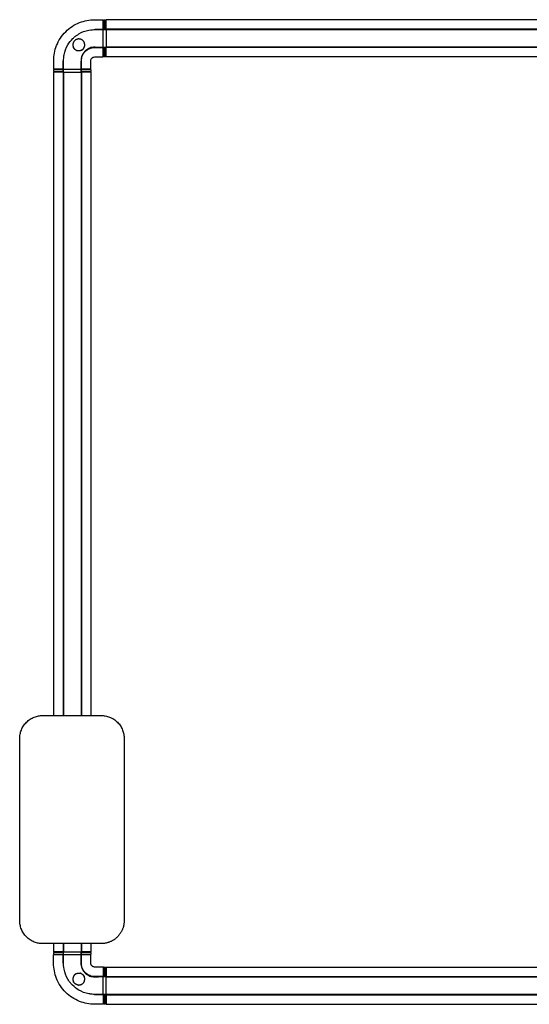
# Model space of a CAD drawing. Header units: millimetres. Extents: x -1623 to 1525, y -1598 to 1487.
# Tile 2 of 4: x 158 to 842, y -1598 to -278. Entities that reach past the tile are written whole.
import ezdxf

# ---------------------------------------------------------------- set-up
doc = ezdxf.new("R2010")
doc.units = ezdxf.units.MM
doc.layers.add('Make2D$Visibile$Curve', color=7, linetype='Continuous', true_color=0x000000)

msp = doc.modelspace()

# ---------------------------------------------------------------- linework, layer by layer
at = {"layer": 'Make2D$Visibile$Curve', "lineweight": -3}
for points, knots in [([(204, -332.6), (203.9, -325.7), (206.7, -311.3), (219, -292.6), (237.6, -280.3), (252, -277.6), (259, -277.6)], [0, 0, 0, 0, 15.942272, 33.215891, 50.489509, 66.431781, 66.431781, 66.431781, 66.431781]), ([(270.4, -290.2), (270.4, -290.2), (270.4, -290.2), (270.4, -290.2), (270.4, -290.1), (270.4, -290.1), (270.4, -290.1), (270.4, -290), (270.4, -290), (270.4, -290), (270.4, -288.1), (270.4, -286.4), (270.4, -283.4), (270.4, -282), (270.4, -279.9), (270.4, -279), (270.4, -277.9), (270.4, -277.6), (270.4, -277.6)], [5.084391, 5.084391, 5.084391, 5.084391, 5.151879, 5.151879, 5.219366, 5.219366, 5.286854, 5.286854, 5.354341, 5.354341, 5.354341, 11.813216, 11.813216, 18.27209, 18.27209, 24.730964, 24.730964, 31.189838, 31.189838, 31.189838, 31.189838]), ([(270.4, -290.3), (270.6, -290.3), (270.7, -290.3), (271.1, -290.3), (271.2, -290.3), (271.4, -290.3)], [0, 0, 0, 0, 0.510923, 0.510923, 1.000625, 1.000625, 1.000625, 1.000625]), ([(271.4, -290.3), (271.4, -290.3), (271.4, -290.3), (271.4, -290.2), (271.4, -290.2), (271.4, -290.2), (271.4, -290.2), (271.4, -290.2), (271.4, -290.1), (271.4, -290.1), (271.4, -290.1), (271.4, -290.1), (271.4, -290)], [0.1502368, 0.1502368, 0.1502368, 0.1502368, 0.2179915, 0.2179915, 0.2179915, 0.2857749, 0.2857749, 0.2857749, 0.3535876, 0.3535876, 0.3535876, 0.4213983, 0.4213983, 0.4213983, 0.4213983]), ([(271.4, -290.3), (271.7, -290.4), (272.1, -290.4), (272.7, -290.4), (273.1, -290.4), (273.4, -290.4)], [0, 0, 0, 0, 1.010914, 1.010914, 2.001223, 2.001223, 2.001223, 2.001223]), ([(273.4, -290.1), (273.4, -290.1), (273.4, -290.1), (273.4, -290.2), (273.4, -290.2), (273.4, -290.2), (273.4, -290.2), (273.4, -290.2), (273.4, -290.3), (273.4, -290.3)], [0.0142242, 0.0142242, 0.0142242, 0.0142242, 0.0819969, 0.0819969, 0.0819969, 0.1497476, 0.1497476, 0.1497476, 0.2175024, 0.2175024, 0.2175024, 0.2175024]), ([(274.4, -290.4), (274.2, -290.4), (274, -290.4), (273.7, -290.4), (273.6, -290.4), (273.4, -290.4)], [-1.000624, -1.000624, -1.000624, -1.000624, -0.489722, -0.489722, 0, 0, 0, 0]), ([(218, -324.8), (218.9, -320), (221.9, -312.1), (227.9, -304.4), (232.4, -300.3), (234.9, -298.5), (240.7, -294.6), (246.4, -292.5), (251.2, -291.6)], [0, 0, 0, 0, 6.37217, 11.038459, 12.937257, 14.103669, 15.704766, 22.077303, 22.077303, 22.077303, 22.077303]), ([(255.5, -314.7), (253.5, -315.1), (251, -316), (248.5, -317.7), (247.3, -318.6), (245.4, -320.3), (242.7, -323.6), (241.4, -327.1), (241.1, -329.1)], [-22.077303, -22.077303, -22.077303, -22.077303, -15.704766, -14.103669, -12.937257, -11.038459, -6.37217, 0, 0, 0, 0]), ([(241.1, -332.6), (241.1, -330.3), (242, -325.7), (246, -319.6), (252.1, -315.7), (256.7, -314.8), (259, -314.8)], [0, 0, 0, 0, 15.942272, 33.215891, 50.489509, 66.431781, 66.431781, 66.431781, 66.431781]), ([(270.4, -315.1), (270.4, -315.1), (270.4, -315.1), (270.4, -315.1), (270.4, -315), (270.4, -315), (270.4, -315), (270.4, -314.9), (270.4, -314.9), (270.4, -314.9)], [138.0697984, 138.0697984, 138.0697984, 138.0697984, 138.1372861, 138.1372861, 138.2047736, 138.2047736, 138.2722609, 138.2722609, 138.3397481, 138.3397481, 138.3397481, 138.3397481]), ([(270.4, -314.9), (270.6, -314.9), (270.7, -314.9), (271.1, -314.9), (271.2, -314.9), (271.4, -314.9)], [-1.000625, -1.000625, -1.000625, -1.000625, -0.489703, -0.489703, 0, 0, 0, 0]), ([(270.4, -327.6), (270.4, -327.5), (270.4, -327.2), (270.4, -326.1), (270.4, -325.3), (270.4, -322), (270.4, -318.9), (270.4, -315.1)], [112.223623, 112.223623, 112.223623, 112.223623, 118.682368, 118.682368, 125.141113, 125.141113, 138.058603, 138.058603, 138.058603, 138.058603]), ([(271.4, -314.9), (271.7, -314.8), (272.1, -314.8), (272.7, -314.8), (273.1, -314.8), (273.4, -314.8)], [-2.001223, -2.001223, -2.001223, -2.001223, -0.990309, -0.990309, 0, 0, 0, 0]), ([(271.4, -315.2), (271.4, -315.1), (271.4, -315.1), (271.4, -315.1), (271.4, -315.1), (271.4, -315), (271.4, -315), (271.4, -315), (271.4, -315), (271.4, -315), (271.4, -314.9), (271.4, -314.9), (271.4, -314.9)], [0, 0, 0, 0, 0.0678107, 0.0678107, 0.0678107, 0.1356234, 0.1356234, 0.1356234, 0.2034068, 0.2034068, 0.2034068, 0.2711615, 0.2711615, 0.2711615, 0.2711615]), ([(273.4, -314.8), (273.6, -314.8), (273.7, -314.8), (274, -314.8), (274.2, -314.8), (274.4, -314.8)], [-1.000624, -1.000624, -1.000624, -1.000624, -0.510902, -0.510902, 0, 0, 0, 0]), ([(273.4, -314.9), (273.4, -314.9), (273.4, -315), (273.4, -315), (273.4, -315), (273.4, -315), (273.4, -315), (273.4, -315.1), (273.4, -315.1), (273.4, -315.1)], [0.2034062, 0.2034062, 0.2034062, 0.2034062, 0.271161, 0.271161, 0.271161, 0.3389117, 0.3389117, 0.3389117, 0.4066844, 0.4066844, 0.4066844, 0.4066844]), ([(253.9, -332.6), (253.9, -331.9), (254.2, -330.6), (255.3, -328.9), (257, -327.8), (258.3, -327.6), (259, -327.6)], [0, 0, 0, 0, 15.942272, 33.215891, 50.489509, 66.431781, 66.431781, 66.431781, 66.431781]), ([(216.6, -344), (216.6, -344), (216.6, -344), (216.5, -344), (216.5, -344), (216.5, -344), (216.5, -344), (216.4, -344), (216.4, -344), (216.4, -344), (214.5, -344), (212.8, -344), (209.8, -344), (208.4, -344), (206.3, -344), (205.4, -344), (204.3, -344), (204, -344), (204, -344)], [5.084391, 5.084391, 5.084391, 5.084391, 5.151879, 5.151879, 5.219366, 5.219366, 5.286854, 5.286854, 5.354341, 5.354341, 5.354341, 11.813216, 11.813216, 18.27209, 18.27209, 24.730964, 24.730964, 31.189838, 31.189838, 31.189838, 31.189838]), ([(216.7, -347), (216.6, -347), (216.6, -347), (216.6, -347), (216.6, -347), (216.6, -347), (216.5, -347), (216.5, -347), (216.5, -347), (216.5, -347), (216.4, -347), (216.4, -347), (216.4, -347)], [0.1502368, 0.1502368, 0.1502368, 0.1502368, 0.2179915, 0.2179915, 0.2179915, 0.2857749, 0.2857749, 0.2857749, 0.3535876, 0.3535876, 0.3535876, 0.4213983, 0.4213983, 0.4213983, 0.4213983]), ([(216.5, -345), (216.5, -345), (216.5, -345), (216.5, -345), (216.5, -345), (216.6, -345), (216.6, -345), (216.6, -345), (216.6, -345), (216.7, -345)], [0.0142242, 0.0142242, 0.0142242, 0.0142242, 0.0819969, 0.0819969, 0.0819969, 0.1497476, 0.1497476, 0.1497476, 0.2175024, 0.2175024, 0.2175024, 0.2175024]), ([(216.7, -347), (216.7, -346.7), (216.7, -346.3), (216.7, -345.7), (216.7, -345.3), (216.7, -345)], [0, 0, 0, 0, 1.010914, 1.010914, 2.001223, 2.001223, 2.001223, 2.001223]), ([(216.7, -348), (216.7, -347.8), (216.7, -347.7), (216.7, -347.3), (216.7, -347.2), (216.7, -347)], [0, 0, 0, 0, 0.510923, 0.510923, 1.000625, 1.000625, 1.000625, 1.000625]), ([(241.2, -345), (241.2, -344.8), (241.2, -344.7), (241.2, -344.3), (241.2, -344.2), (241.2, -344)], [-1.000624, -1.000624, -1.000624, -1.000624, -0.510902, -0.510902, 0, 0, 0, 0]), ([(241.2, -347), (241.2, -346.7), (241.2, -346.3), (241.2, -345.7), (241.2, -345.3), (241.2, -345)], [-2.001223, -2.001223, -2.001223, -2.001223, -0.990309, -0.990309, 0, 0, 0, 0]), ([(241.2, -348), (241.2, -347.8), (241.2, -347.7), (241.2, -347.3), (241.2, -347.2), (241.2, -347)], [-1.000625, -1.000625, -1.000625, -1.000625, -0.489703, -0.489703, 0, 0, 0, 0]), ([(241.5, -344), (241.5, -344), (241.5, -344), (241.4, -344), (241.4, -344), (241.4, -344), (241.3, -344), (241.3, -344), (241.3, -344), (241.3, -344)], [138.0697984, 138.0697984, 138.0697984, 138.0697984, 138.1372861, 138.1372861, 138.2047736, 138.2047736, 138.2722609, 138.2722609, 138.3397481, 138.3397481, 138.3397481, 138.3397481]), ([(241.3, -345), (241.3, -345), (241.3, -345), (241.3, -345), (241.4, -345), (241.4, -345), (241.4, -345), (241.4, -345), (241.4, -345), (241.5, -345)], [0.2034062, 0.2034062, 0.2034062, 0.2034062, 0.271161, 0.271161, 0.271161, 0.3389117, 0.3389117, 0.3389117, 0.4066844, 0.4066844, 0.4066844, 0.4066844]), ([(241.5, -347), (241.5, -347), (241.5, -347), (241.5, -347), (241.4, -347), (241.4, -347), (241.4, -347), (241.4, -347), (241.3, -347), (241.3, -347), (241.3, -347), (241.3, -347), (241.3, -347)], [0, 0, 0, 0, 0.0678107, 0.0678107, 0.0678107, 0.1356234, 0.1356234, 0.1356234, 0.2034068, 0.2034068, 0.2034068, 0.2711615, 0.2711615, 0.2711615, 0.2711615]), ([(253.9, -344), (253.9, -344), (253.6, -344), (252.5, -344), (251.6, -344), (248.4, -344), (245.3, -344), (241.5, -344)], [112.223623, 112.223623, 112.223623, 112.223623, 118.682368, 118.682368, 125.141113, 125.141113, 138.058603, 138.058603, 138.058603, 138.058603]), ([(216.6, -1532), (216.6, -1532), (216.6, -1532), (216.5, -1532), (216.5, -1532), (216.5, -1532), (216.4, -1532), (216.4, -1532), (216.4, -1532), (216.3, -1532), (214.5, -1532), (212.8, -1532), (209.7, -1532), (208.4, -1532), (206.2, -1532), (205.4, -1532), (204.3, -1532), (204, -1532), (203.9, -1532)], [5.084391, 5.084391, 5.084391, 5.084391, 5.151879, 5.151879, 5.219366, 5.219366, 5.286854, 5.286854, 5.354341, 5.354341, 5.354341, 11.813216, 11.813216, 18.27209, 18.27209, 24.730964, 24.730964, 31.189838, 31.189838, 31.189838, 31.189838]), ([(216.7, -1531), (216.6, -1531), (216.6, -1531), (216.6, -1531), (216.6, -1531), (216.6, -1531), (216.5, -1531), (216.5, -1531), (216.5, -1531), (216.5, -1531), (216.4, -1531), (216.4, -1531), (216.4, -1531)], [0.1502368, 0.1502368, 0.1502368, 0.1502368, 0.2179915, 0.2179915, 0.2179915, 0.2857749, 0.2857749, 0.2857749, 0.3535876, 0.3535876, 0.3535876, 0.4213983, 0.4213983, 0.4213983, 0.4213983]), ([(216.5, -1529), (216.5, -1529), (216.5, -1529), (216.5, -1529), (216.5, -1529), (216.6, -1529), (216.6, -1529), (216.6, -1529), (216.6, -1529), (216.7, -1529)], [0.0142242, 0.0142242, 0.0142242, 0.0142242, 0.0819969, 0.0819969, 0.0819969, 0.1497476, 0.1497476, 0.1497476, 0.2175024, 0.2175024, 0.2175024, 0.2175024]), ([(241.2, -1529), (241.2, -1528.9), (241.2, -1528.7), (241.2, -1528.4), (241.2, -1528.2), (241.2, -1528)], [-1.000624, -1.000624, -1.000624, -1.000624, -0.510902, -0.510902, 0, 0, 0, 0]), ([(241.2, -1531), (241.2, -1530.7), (241.2, -1530.3), (241.2, -1529.7), (241.2, -1529.3), (241.2, -1529)], [-2.001223, -2.001223, -2.001223, -2.001223, -0.990309, -0.990309, 0, 0, 0, 0]), ([(241.2, -1532), (241.2, -1531.8), (241.2, -1531.7), (241.2, -1531.3), (241.2, -1531.2), (241.2, -1531)], [-1.000625, -1.000625, -1.000625, -1.000625, -0.489703, -0.489703, 0, 0, 0, 0]), ([(241.3, -1529), (241.3, -1529), (241.3, -1529), (241.3, -1529), (241.4, -1529), (241.4, -1529), (241.4, -1529), (241.4, -1529), (241.4, -1529), (241.5, -1529)], [0.2034062, 0.2034062, 0.2034062, 0.2034062, 0.271161, 0.271161, 0.271161, 0.3389117, 0.3389117, 0.3389117, 0.4066844, 0.4066844, 0.4066844, 0.4066844]), ([(241.5, -1531), (241.5, -1531), (241.5, -1531), (241.5, -1531), (241.4, -1531), (241.4, -1531), (241.4, -1531), (241.4, -1531), (241.3, -1531), (241.3, -1531), (241.3, -1531), (241.3, -1531), (241.3, -1531)], [0, 0, 0, 0, 0.0678107, 0.0678107, 0.0678107, 0.1356234, 0.1356234, 0.1356234, 0.2034068, 0.2034068, 0.2034068, 0.2711615, 0.2711615, 0.2711615, 0.2711615]), ([(241.5, -1532), (241.5, -1532), (241.5, -1532), (241.4, -1532), (241.4, -1532), (241.3, -1532), (241.3, -1532), (241.3, -1532), (241.3, -1532), (241.3, -1532)], [138.0697984, 138.0697984, 138.0697984, 138.0697984, 138.1372861, 138.1372861, 138.2047736, 138.2047736, 138.2722609, 138.2722609, 138.3397481, 138.3397481, 138.3397481, 138.3397481]), ([(253.9, -1532), (253.9, -1532), (253.6, -1532), (252.5, -1532), (251.6, -1532), (248.4, -1532), (245.3, -1532), (241.5, -1532)], [112.223623, 112.223623, 112.223623, 112.223623, 118.682368, 118.682368, 125.141113, 125.141113, 138.058603, 138.058603, 138.058603, 138.058603]), ([(258.9, -1598.5), (252, -1598.5), (237.6, -1595.7), (218.9, -1583.4), (206.7, -1564.8), (203.9, -1550.4), (203.9, -1543.4)], [0, 0, 0, 0, 15.942272, 33.215891, 50.489509, 66.431781, 66.431781, 66.431781, 66.431781]), ([(258.9, -1561.3), (256.7, -1561.3), (252, -1560.4), (246, -1556.4), (242, -1550.4), (241.1, -1545.7), (241.1, -1543.4)], [0, 0, 0, 0, 15.942272, 33.215891, 50.489509, 66.431781, 66.431781, 66.431781, 66.431781]), ([(258.9, -1548.5), (258.3, -1548.5), (257, -1548.2), (255.3, -1547.1), (254.2, -1545.4), (253.9, -1544.1), (253.9, -1543.4)], [0, 0, 0, 0, 15.942272, 33.215891, 50.489509, 66.431781, 66.431781, 66.431781, 66.431781]), ([(251.1, -1584.4), (246.3, -1583.5), (238.5, -1580.5), (230.7, -1574.6), (226.7, -1570), (224.8, -1567.5), (221, -1561.7), (218.9, -1556), (218, -1551.3)], [0, 0, 0, 0, 6.37217, 11.038459, 12.937257, 14.103669, 15.704766, 22.077303, 22.077303, 22.077303, 22.077303]), ([(241.1, -1546.9), (241.4, -1548.9), (242.4, -1551.4), (244, -1553.9), (244.9, -1555.1), (246.6, -1557), (250, -1559.7), (253.4, -1561), (255.5, -1561.4)], [-22.077303, -22.077303, -22.077303, -22.077303, -15.704766, -14.103669, -12.937257, -11.038459, -6.37217, 0, 0, 0, 0]), ([(270.4, -1548.5), (270.4, -1548.5), (270.4, -1548.8), (270.4, -1549.9), (270.4, -1550.8), (270.4, -1554), (270.4, -1557.1), (270.4, -1560.9)], [112.223623, 112.223623, 112.223623, 112.223623, 118.682368, 118.682368, 125.141113, 125.141113, 138.058603, 138.058603, 138.058603, 138.058603]), ([(270.4, -1560.9), (270.4, -1560.9), (270.4, -1560.9), (270.4, -1561), (270.4, -1561), (270.4, -1561), (270.4, -1561.1), (270.4, -1561.1), (270.4, -1561.1), (270.4, -1561.1)], [138.0697984, 138.0697984, 138.0697984, 138.0697984, 138.1372861, 138.1372861, 138.2047736, 138.2047736, 138.2722609, 138.2722609, 138.3397481, 138.3397481, 138.3397481, 138.3397481]), ([(271.4, -1561.2), (271.2, -1561.2), (271, -1561.2), (270.7, -1561.2), (270.5, -1561.2), (270.4, -1561.2)], [-1.000624, -1.000624, -1.000624, -1.000624, -0.510902, -0.510902, 0, 0, 0, 0]), ([(271.4, -1561.1), (271.4, -1561.1), (271.4, -1561.1), (271.4, -1561.1), (271.4, -1561.1), (271.4, -1561), (271.4, -1561), (271.4, -1561), (271.4, -1561), (271.4, -1560.9)], [0.2034062, 0.2034062, 0.2034062, 0.2034062, 0.271161, 0.271161, 0.271161, 0.3389117, 0.3389117, 0.3389117, 0.4066844, 0.4066844, 0.4066844, 0.4066844]), ([(273.4, -1561.2), (273, -1561.2), (272.7, -1561.2), (272, -1561.2), (271.7, -1561.2), (271.4, -1561.2)], [-2.001223, -2.001223, -2.001223, -2.001223, -0.990309, -0.990309, 0, 0, 0, 0]), ([(273.4, -1560.9), (273.4, -1560.9), (273.4, -1560.9), (273.4, -1561), (273.4, -1561), (273.4, -1561), (273.4, -1561), (273.4, -1561), (273.4, -1561.1), (273.4, -1561.1), (273.4, -1561.1), (273.4, -1561.1), (273.4, -1561.1)], [0, 0, 0, 0, 0.0678107, 0.0678107, 0.0678107, 0.1356234, 0.1356234, 0.1356234, 0.2034068, 0.2034068, 0.2034068, 0.2711615, 0.2711615, 0.2711615, 0.2711615]), ([(274.4, -1561.2), (274.2, -1561.2), (274, -1561.2), (273.7, -1561.2), (273.5, -1561.2), (273.4, -1561.2)], [-1.000625, -1.000625, -1.000625, -1.000625, -0.489703, -0.489703, 0, 0, 0, 0]), ([(270.4, -1585.7), (270.5, -1585.7), (270.7, -1585.7), (271, -1585.7), (271.2, -1585.7), (271.4, -1585.7)], [-1.000624, -1.000624, -1.000624, -1.000624, -0.489722, -0.489722, 0, 0, 0, 0]), ([(270.4, -1585.8), (270.4, -1585.8), (270.4, -1585.8), (270.4, -1585.9), (270.4, -1585.9), (270.4, -1585.9), (270.4, -1586), (270.4, -1586), (270.4, -1586), (270.4, -1586), (270.4, -1587.9), (270.4, -1589.6), (270.4, -1592.6), (270.4, -1594), (270.4, -1596.1), (270.4, -1597), (270.4, -1598.1), (270.4, -1598.4), (270.4, -1598.5)], [5.084391, 5.084391, 5.084391, 5.084391, 5.151879, 5.151879, 5.219366, 5.219366, 5.286854, 5.286854, 5.354341, 5.354341, 5.354341, 11.813216, 11.813216, 18.27209, 18.27209, 24.730964, 24.730964, 31.189838, 31.189838, 31.189838, 31.189838]), ([(273.4, -1585.7), (273, -1585.7), (272.7, -1585.7), (272, -1585.7), (271.7, -1585.7), (271.4, -1585.7)], [0, 0, 0, 0, 1.010914, 1.010914, 2.001223, 2.001223, 2.001223, 2.001223]), ([(271.4, -1586), (271.4, -1585.9), (271.4, -1585.9), (271.4, -1585.9), (271.4, -1585.9), (271.4, -1585.8), (271.4, -1585.8), (271.4, -1585.8), (271.4, -1585.8), (271.4, -1585.8)], [0.0142242, 0.0142242, 0.0142242, 0.0142242, 0.0819969, 0.0819969, 0.0819969, 0.1497476, 0.1497476, 0.1497476, 0.2175024, 0.2175024, 0.2175024, 0.2175024]), ([(274.4, -1585.7), (274.2, -1585.7), (274, -1585.7), (273.7, -1585.7), (273.5, -1585.7), (273.4, -1585.7)], [0, 0, 0, 0, 0.510923, 0.510923, 1.000625, 1.000625, 1.000625, 1.000625]), ([(273.4, -1585.8), (273.4, -1585.8), (273.4, -1585.8), (273.4, -1585.8), (273.4, -1585.8), (273.4, -1585.8), (273.4, -1585.9), (273.4, -1585.9), (273.4, -1585.9), (273.4, -1585.9), (273.4, -1586), (273.4, -1586), (273.4, -1586)], [0.1502368, 0.1502368, 0.1502368, 0.1502368, 0.2179915, 0.2179915, 0.2179915, 0.2857749, 0.2857749, 0.2857749, 0.3535876, 0.3535876, 0.3535876, 0.4213983, 0.4213983, 0.4213983, 0.4213983])]:
    msp.add_open_spline(points, degree=3, knots=knots, dxfattribs=at)
for points, degree in [([(259, -277.6), (262.8, -277.6), (266.6, -277.6), (270.4, -277.6)], 3), ([(259, -290.4), (262.8, -290.4), (266.6, -290.4), (270.4, -290.4)], 3), ([(270.4, -278.1), (270.9, -278.1), (271.4, -278.1)], 2), ([(270.4, -290.2), (270.4, -290.2), (270.4, -290.3), (270.4, -290.3)], 3), ([(270.4, -290.4), (270.4, -290.3), (270.4, -290.3), (270.4, -290.3)], 3), ([(270.4, -290.9), (270.4, -290.7), (270.4, -290.5), (270.4, -290.4)], 3), ([(271.4, -277.6), (272.4, -277.6), (273.4, -277.6)], 2), ([(273.4, -278.1), (273.9, -278.1), (274.4, -278.1)], 2), ([(1454.4, -277.6), (864.4, -277.6), (274.4, -277.6)], 2), ([(274.4, -290.9), (274.4, -290.6), (274.4, -290.4)], 2), ([(1454.4, -290.4), (864.4, -290.4), (274.4, -290.4)], 2), ([(251.2, -291.6), (254.7, -290.9), (257.6, -290.9), (259.7, -290.9)], 3), ([(259.7, -290.9), (261.4, -290.9), (262.7, -290.9), (264, -290.9)], 3), ([(264, -290.9), (266.2, -290.9), (268.3, -290.9), (270.4, -290.9)], 3), ([(270.4, -290.9), (271.7, -290.9), (273.1, -290.9), (274.4, -290.9)], 3), ([(1454.4, -291), (864.4, -291), (274.4, -291)], 2), ([(259.7, -314.4), (258.3, -314.4), (256.9, -314.4), (255.5, -314.7)], 3), ([(259, -314.8), (262.8, -314.8), (266.6, -314.8), (270.4, -314.8)], 3), ([(259.7, -314.4), (261.1, -314.4), (262.6, -314.4), (264, -314.4)], 3), ([(264, -314.4), (266.1, -314.4), (268.2, -314.4), (270.4, -314.4)], 3), ([(270.4, -314.4), (271.7, -314.4), (273.1, -314.4), (274.4, -314.4)], 3), ([(270.4, -314.8), (270.4, -314.6), (270.4, -314.4)], 2), ([(270.4, -314.8), (270.4, -314.6), (270.4, -314.5), (270.4, -314.4)], 3), ([(270.4, -314.8), (270.4, -314.8), (270.4, -314.8), (270.4, -314.8)], 3), ([(1454.4, -314.4), (864.4, -314.4), (274.4, -314.4)], 2), ([(274.4, -314.8), (274.4, -314.6), (274.4, -314.4)], 2), ([(1454.4, -314.8), (864.4, -314.8), (274.4, -314.8)], 2), ([(217.2, -333.3), (217.2, -331.7), (217.3, -330.5), (217.4, -329.2)], 3), ([(217.4, -329.2), (217.5, -327.8), (217.7, -326.4), (218, -324.8)], 3), ([(241.1, -329.1), (240.8, -330.5), (240.7, -331.9), (240.7, -333.3)], 3), ([(259, -327.6), (262.8, -327.6), (266.6, -327.6), (270.4, -327.6)], 3), ([(271.4, -327.1), (270.9, -327.1), (270.4, -327.1)], 2), ([(273.4, -327.6), (272.4, -327.6), (271.4, -327.6)], 2), ([(274.4, -327.1), (273.9, -327.1), (273.4, -327.1)], 2), ([(1454.4, -327.6), (864.4, -327.6), (274.4, -327.6)], 2), ([(204, -344), (204, -340.2), (204, -336.4), (204, -332.6)], 3), ([(216.8, -344), (216.8, -340.2), (216.8, -336.4), (216.8, -332.6)], 3), ([(217.2, -337.6), (217.2, -336.1), (217.2, -334.7), (217.2, -333.3)], 3), ([(217.2, -344), (217.2, -341.9), (217.2, -339.7), (217.2, -337.6)], 3), ([(240.7, -337.6), (240.7, -336.1), (240.7, -334.7), (240.7, -333.3)], 3), ([(240.7, -344), (240.7, -341.9), (240.7, -339.7), (240.7, -337.6)], 3), ([(241.1, -344), (241.1, -340.2), (241.1, -336.4), (241.1, -332.6)], 3), ([(253.9, -344), (253.9, -340.2), (253.9, -336.4), (253.9, -332.6)], 3), ([(203.9, -348), (203.9, -779.5), (203.9, -1211)], 2), ([(204, -347), (204, -346), (204, -345)], 2), ([(204.5, -345), (204.5, -344.5), (204.5, -344)], 2), ([(204.5, -348), (204.5, -347.5), (204.5, -347)], 2), ([(216.8, -344), (216.7, -344), (216.7, -344), (216.7, -344)], 3), ([(216.7, -344), (216.7, -344.5), (216.7, -345)], 2), ([(216.7, -345), (216.7, -345), (216.7, -345), (216.7, -345)], 3), ([(216.7, -348), (216.7, -779.5), (216.7, -1211)], 2), ([(217.2, -348), (217, -348), (216.7, -348)], 2), ([(216.8, -344), (217, -344), (217.2, -344)], 2), ([(217.2, -348), (217.2, -346.7), (217.2, -345.3), (217.2, -344)], 3), ([(217.3, -348), (217.3, -779.5), (217.3, -1211)], 2), ([(240.7, -348), (240.7, -346.7), (240.7, -345.3), (240.7, -344)], 3), ([(240.7, -344), (240.9, -344), (241.1, -344)], 2), ([(241.2, -348), (240.9, -348), (240.7, -348)], 2), ([(240.7, -348), (240.7, -779.5), (240.7, -1211)], 2), ([(241.2, -344), (241.2, -344), (241.2, -344), (241.1, -344)], 3), ([(241.1, -348), (241.1, -779.5), (241.1, -1211)], 2), ([(241.3, -345), (241.3, -345), (241.2, -345), (241.2, -345)], 3), ([(253.4, -344), (253.4, -344.5), (253.4, -345)], 2), ([(253.5, -347), (253.5, -347.5), (253.4, -348)], 2), ([(254, -345), (253.9, -346), (253.9, -347)], 2), ([(253.9, -348), (253.9, -779.5), (253.9, -1211)], 2), ([(189.3, -1211), (228.5, -1211), (267.6, -1211)], 2), ([(189.3, -1211), (189.3, -1211.2), (189.3, -1211.4)], 2), ([(158.5, -1486.2), (158.5, -1364.1), (158.5, -1241.9)], 2), ([(298.5, -1241.9), (298.5, -1364.1), (298.5, -1486.2)], 2), ([(267.6, -1517.1), (228.5, -1517.1), (189.3, -1517.1)], 2), ([(203.9, -1517.1), (203.9, -1522.5), (203.9, -1528)], 2), ([(216.7, -1517.1), (216.7, -1522.5), (216.7, -1528)], 2), ([(217.3, -1517.1), (217.3, -1522.5), (217.3, -1528)], 2), ([(240.7, -1517.1), (240.7, -1522.5), (240.7, -1528)], 2), ([(241.1, -1517.1), (241.1, -1522.5), (241.1, -1528)], 2), ([(253.9, -1517.1), (253.9, -1522.5), (253.9, -1528)], 2), ([(203.9, -1543.4), (203.9, -1539.6), (203.9, -1535.8), (203.9, -1532)], 3), ([(204, -1531), (204, -1530), (204, -1529)], 2), ([(204.5, -1529), (204.5, -1528.5), (204.5, -1528.1)], 2), ([(204.5, -1532), (204.5, -1531.5), (204.5, -1531)], 2), ([(216.7, -1532), (216.7, -1532), (216.7, -1532), (216.6, -1532)], 3), ([(216.6, -1532), (216.6, -1532), (216.6, -1532), (216.6, -1532)], 3), ([(216.7, -1528.1), (216.7, -1528.5), (216.7, -1529)], 2), ([(216.7, -1528), (217, -1528), (217.2, -1528)], 2), ([(216.7, -1529), (216.7, -1529.7), (216.7, -1530.4), (216.7, -1531)], 3), ([(216.7, -1529), (216.7, -1529), (216.7, -1529), (216.7, -1529)], 3), ([(216.7, -1531), (216.7, -1531.4), (216.7, -1531.7), (216.7, -1532)], 3), ([(217.2, -1532), (217.1, -1532), (216.9, -1532), (216.7, -1532)], 3), ([(216.7, -1543.4), (216.7, -1539.6), (216.7, -1535.8), (216.7, -1532)], 3), ([(217.2, -1532), (217.2, -1530.7), (217.2, -1529.4), (217.2, -1528)], 3), ([(217.2, -1538.4), (217.2, -1536.3), (217.2, -1534.1), (217.2, -1532)], 3), ([(240.7, -1528), (240.9, -1528), (241.1, -1528)], 2), ([(240.7, -1532), (240.7, -1530.7), (240.7, -1529.4), (240.7, -1528)], 3), ([(240.7, -1538.4), (240.7, -1536.3), (240.7, -1534.2), (240.7, -1532)], 3), ([(241.1, -1532), (241, -1532), (240.9, -1532), (240.7, -1532)], 3), ([(241.1, -1543.4), (241.1, -1539.6), (241.1, -1535.8), (241.1, -1532)], 3), ([(241.2, -1532), (241.2, -1532), (241.2, -1532), (241.1, -1532)], 3), ([(253.4, -1528), (253.4, -1528.5), (253.4, -1529)], 2), ([(253.5, -1531), (253.5, -1531.5), (253.4, -1532)], 2), ([(254, -1529), (253.9, -1530), (253.9, -1531)], 2), ([(253.9, -1543.4), (253.9, -1539.6), (253.9, -1535.8), (253.9, -1532)], 3), ([(217.2, -1542.7), (217.2, -1541), (217.2, -1539.7), (217.2, -1538.4)], 3), ([(218, -1551.3), (217.3, -1547.7), (217.2, -1544.8), (217.2, -1542.7)], 3), ([(240.7, -1542.7), (240.7, -1541.3), (240.7, -1539.9), (240.7, -1538.4)], 3), ([(241.1, -1546.9), (240.8, -1545.5), (240.7, -1544.1), (240.7, -1542.7)], 3), ([(270.4, -1548.5), (266.6, -1548.5), (262.7, -1548.5), (258.9, -1548.5)], 3), ([(270.4, -1549), (270.9, -1549), (271.4, -1549)], 2), ([(271.4, -1548.4), (272.4, -1548.5), (273.4, -1548.5)], 2), ([(273.4, -1548.9), (273.9, -1549), (274.4, -1549)], 2), ([(274.4, -1548.5), (864.4, -1548.5), (1454.4, -1548.5)], 2), ([(255.5, -1561.4), (256.9, -1561.6), (258.3, -1561.7), (259.7, -1561.7)], 3), ([(270.4, -1561.3), (266.6, -1561.3), (262.7, -1561.3), (258.9, -1561.3)], 3), ([(259.7, -1561.7), (261.1, -1561.7), (262.5, -1561.7), (263.9, -1561.7)], 3), ([(270.4, -1561.7), (268.2, -1561.7), (266.1, -1561.7), (263.9, -1561.7)], 3), ([(270.4, -1561.2), (270.4, -1561.2), (270.4, -1561.2), (270.4, -1561.3)], 3), ([(270.4, -1561.7), (270.4, -1561.5), (270.4, -1561.3)], 2), ([(274.4, -1561.7), (273, -1561.7), (271.7, -1561.7), (270.4, -1561.7)], 3), ([(271.4, -1561.1), (271.4, -1561.2), (271.4, -1561.2), (271.4, -1561.2)], 3), ([(274.4, -1561.3), (274.4, -1561.5), (274.4, -1561.7)], 2), ([(274.4, -1561.3), (864.4, -1561.3), (1454.4, -1561.3)], 2), ([(274.4, -1561.7), (864.4, -1561.7), (1454.4, -1561.7)], 2), ([(255.5, -1585), (254.2, -1584.9), (252.7, -1584.7), (251.1, -1584.4)], 3), ([(259.7, -1585.2), (258.1, -1585.2), (256.9, -1585.1), (255.5, -1585)], 3), ([(274.4, -1585.1), (864.4, -1585.1), (1454.4, -1585.1)], 2), ([(270.4, -1585.7), (266.6, -1585.7), (262.7, -1585.7), (258.9, -1585.7)], 3), ([(263.9, -1585.2), (262.5, -1585.2), (261.1, -1585.2), (259.7, -1585.2)], 3), ([(270.4, -1585.2), (268.2, -1585.2), (266.1, -1585.2), (263.9, -1585.2)], 3), ([(274.4, -1585.2), (273, -1585.2), (271.7, -1585.2), (270.4, -1585.2)], 3), ([(270.4, -1585.7), (270.4, -1585.4), (270.4, -1585.2)], 2), ([(271.4, -1597.9), (270.9, -1597.9), (270.4, -1597.9)], 2), ([(271.4, -1585.7), (271.4, -1585.7), (271.4, -1585.7), (271.4, -1585.8)], 3), ([(274.4, -1597.9), (273.9, -1597.9), (273.4, -1597.9)], 2), ([(274.4, -1585.2), (274.4, -1585.4), (274.4, -1585.7)], 2), ([(274.4, -1585.7), (864.4, -1585.7), (1454.4, -1585.7)], 2), ([(270.4, -1598.5), (266.6, -1598.5), (262.7, -1598.5), (258.9, -1598.5)], 3), ([(273.4, -1598.4), (272.4, -1598.4), (271.4, -1598.4)], 2), ([(274.4, -1598.5), (864.4, -1598.5), (1454.4, -1598.5)], 2)]:
    msp.add_open_spline(points, degree=degree, dxfattribs=at)
for points, weights in [([(270.4, -278.1), (270.4, -278.1), (270.4, -290)], [0.931243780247, 0.839483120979, 1]), ([(271.4, -277.6), (271.4, -277.6), (271.4, -290)], [0.931960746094, 0.836829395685, 1]), ([(271.4, -290.3), (271.4, -290.3), (271.4, -290.3)], [0.90127859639, 0.901320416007, 0.901362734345]), ([(273.4, -290.1), (273.4, -277.6), (273.4, -277.6)], [1, 0.836305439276, 0.932106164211]), ([(273.4, -290.3), (273.4, -290.4), (273.4, -290.4)], [0.901167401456, 0.901318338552, 0.901475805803]), ([(274.4, -290.1), (274.4, -277.7), (274.4, -277.6)], [1, 0.86851460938, 1]), ([(240.8, -304), (240.1, -303.7), (239.4, -303.6)], [1, 0.995804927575, 1]), ([(234.6, -318.8), (231.9, -317.6), (230.6, -315)], [1, 0.875530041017, 0.869664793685]), ([(270.4, -315.2), (270.4, -327.1), (270.4, -327.1)], [1, 0.839483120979, 0.931243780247]), ([(271.4, -314.9), (271.4, -314.9), (271.4, -314.9)], [0.901361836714, 0.901315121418, 0.901269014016]), ([(271.4, -315.2), (271.4, -327.6), (271.4, -327.6)], [1, 0.836829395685, 0.931960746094]), ([(273.4, -327.6), (273.4, -327.6), (273.4, -315.1)], [0.932106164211, 0.836305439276, 1]), ([(274.4, -327.6), (274.4, -327.4), (274.4, -315.1)], [1, 0.86851460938, 1]), ([(234.6, -318.8), (235.3, -319), (236, -319.2)], [1, 0.995804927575, 1]), ([(241.3, -318.5), (238.8, -319.8), (236, -319.2)], [0.870035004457, 0.878661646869, 1]), ([(216.4, -345), (204, -345), (204, -345)], [1, 0.836305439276, 0.932106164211]), ([(216.4, -348), (204.1, -348), (203.9, -348)], [1, 0.86851460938, 1]), ([(204, -347), (204, -347), (216.4, -347)], [0.931960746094, 0.836829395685, 1]), ([(216.7, -345), (216.7, -345), (216.7, -345)], [0.901258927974, 0.90133713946, 0.901417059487]), ([(216.7, -347), (216.7, -347), (216.7, -347)], [0.901269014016, 0.90133316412, 0.901398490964]), ([(241.2, -345), (241.2, -345), (241.2, -345)], [0.901332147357, 0.901304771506, 0.901277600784]), ([(241.2, -348), (241.2, -348), (241.2, -348)], [0.901412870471, 0.901416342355, 0.90141981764]), ([(241.3, -345), (241.3, -345), (241.3, -345)], [0.901183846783, 0.901169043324, 0.901154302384]), ([(253.9, -348), (253.8, -348), (241.4, -348)], [1, 0.86851460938, 1]), ([(254, -345), (254, -345), (241.5, -345)], [0.932106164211, 0.836305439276, 1]), ([(241.5, -347), (253.9, -347), (253.9, -347)], [1, 0.836829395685, 0.931960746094]), ([(158.5, -1241.9), (158.5, -1211), (189.3, -1211)], [1, 0.707106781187, 1]), ([(267.6, -1211), (298.5, -1211), (298.5, -1241.9)], [1, 0.707106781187, 1]), ([(189.3, -1517.1), (158.5, -1517.1), (158.5, -1486.2)], [1, 0.707106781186, 1]), ([(216.4, -1528), (204.1, -1528), (203.9, -1528)], [0.999737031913, 0.86864622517, 1]), ([(216.4, -1529), (204, -1529), (204, -1529)], [1, 0.836305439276, 0.932106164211]), ([(204, -1531), (204, -1531), (216.4, -1531)], [0.931960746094, 0.836829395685, 1]), ([(216.7, -1529), (216.7, -1529), (216.7, -1529)], [0.901247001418, 0.901290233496, 0.901333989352]), ([(216.7, -1531), (216.7, -1531), (216.7, -1531)], [0.901269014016, 0.901377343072, 0.90148902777]), ([(241.2, -1529), (241.2, -1529), (241.3, -1529)], [0.901353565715, 0.901269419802, 0.901187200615]), ([(253.9, -1528), (253.8, -1528), (241.4, -1528)], [1, 0.86851460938, 1]), ([(254, -1529), (254, -1529), (241.5, -1529)], [0.932106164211, 0.836305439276, 1]), ([(241.5, -1531), (253.9, -1531), (253.9, -1531)], [1, 0.836829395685, 0.931960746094]), ([(234.1, -1557.5), (236.6, -1556.2), (239.4, -1556.8)], [0.870035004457, 0.878661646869, 1]), ([(240.8, -1557.2), (240.1, -1557), (239.4, -1556.8)], [1, 0.995804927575, 1]), ([(240.8, -1557.2), (243.5, -1558.4), (244.8, -1561)], [1, 0.875530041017, 0.869664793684]), ([(271.4, -1548.4), (271.4, -1548.4), (271.4, -1560.9)], [0.932106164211, 0.836305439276, 1]), ([(273.4, -1560.9), (273.4, -1548.5), (273.4, -1548.5)], [1, 0.836829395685, 0.931960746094]), ([(274.4, -1548.5), (274.4, -1548.6), (274.4, -1561)], [1, 0.86851460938, 1]), ([(234.6, -1572), (231.9, -1570.9), (230.6, -1568.3)], [1, 0.875530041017, 0.869664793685]), ([(270.4, -1560.9), (270.4, -1560.9), (270.4, -1560.9)], [0.99911899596, 0.99955854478, 1]), ([(271.4, -1560.9), (271.4, -1560.9), (271.4, -1560.9)], [0.900659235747, 0.900616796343, 0.900574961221]), ([(271.4, -1561.2), (271.4, -1561.2), (271.4, -1561.2)], [0.901454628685, 0.901375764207, 0.901298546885]), ([(273.4, -1561.2), (273.4, -1561.2), (273.4, -1561.2)], [0.901465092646, 0.901380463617, 0.901297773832]), ([(236, -1572.4), (235.3, -1572.3), (234.6, -1572)], [1, 0.995804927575, 1]), ([(271.4, -1586), (271.4, -1598.4), (271.4, -1598.4)], [1, 0.836305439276, 0.932106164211]), ([(273.4, -1585.7), (273.4, -1585.7), (273.4, -1585.8)], [0.901352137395, 0.901287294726, 0.901223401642]), ([(273.4, -1598.4), (273.4, -1598.4), (273.4, -1586)], [0.931960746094, 0.836829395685, 1]), ([(274.4, -1586), (274.4, -1598.3), (274.4, -1598.5)], [0.999311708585, 0.86885966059, 1])]:
    msp.add_rational_spline(points, weights, degree=2, dxfattribs=at)
for points, weights, knots in [([(274.4, -290.4), (274.4, -290.4), (274.4, -290.3), (274.4, -290.2), (274.4, -290.1)], [1, 0.866025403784, 1, 0.866025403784, 1], [27.8794763, 27.8794763, 27.8794763, 28.1104164, 28.1104164, 28.3413565, 28.3413565, 28.3413565]), ([(239.4, -303.6), (232.3, -302), (230.1, -309), (229.1, -312.1), (230.6, -315)], [1, 0.738749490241, 1, 0.863219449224, 0.869664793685], [0, 0, 0, 14.59721, 14.59721, 22.239739, 22.239739, 22.239739]), ([(270.4, -314.4), (270.4, -314.4), (270.4, -314.3), (270.4, -302.6), (270.4, -291), (270.4, -290.9), (270.4, -290.9)], [1, 0.856074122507, 1, 0.884929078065, 1, 0.856074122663, 0.999999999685], [0, 0, 0, 0.217269, 0.217269, 24.44003, 24.44003, 24.657299, 24.657299, 24.657299]), ([(274.4, -290.9), (274.4, -290.9), (274.4, -291), (274.4, -302.6), (274.4, -314.3), (274.4, -314.4), (274.4, -314.4)], [1, 0.856074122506, 1, 0.884929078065, 1, 0.856074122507, 1], [-24.657299, -24.657299, -24.657299, -24.44003, -24.44003, -0.217269, -0.217269, 0, 0, 0]), ([(241.3, -318.5), (244.3, -317), (245.3, -313.8), (247.5, -306.8), (240.8, -304)], [0.870035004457, 0.860087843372, 1, 0.738749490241, 1], [6.779705, 6.779705, 6.779705, 14.59721, 14.59721, 29.194421, 29.194421, 29.194421]), ([(274.4, -315.1), (274.4, -315), (274.4, -314.9), (274.4, -314.8), (274.4, -314.8)], [1, 0.866025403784, 1, 0.866025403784, 1], [187.4115694, 187.4115694, 187.4115694, 187.6425095, 187.6425095, 187.8734496, 187.8734496, 187.8734496]), ([(216.7, -348), (216.7, -348), (216.6, -348), (216.5, -348), (216.4, -348)], [1, 0.866025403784, 1, 0.866025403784, 1], [27.8794763, 27.8794763, 27.8794763, 28.1104164, 28.1104164, 28.3413565, 28.3413565, 28.3413565]), ([(217.2, -344), (217.2, -344), (217.3, -344), (229, -344), (240.6, -344), (240.7, -344), (240.7, -344)], [1, 0.856074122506, 1, 0.884929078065, 1, 0.856074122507, 1], [-24.657299, -24.657299, -24.657299, -24.44003, -24.44003, -0.217269, -0.217269, 0, 0, 0]), ([(217.2, -348), (217.2, -348), (217.3, -348), (229, -348), (240.6, -348), (240.7, -348), (240.7, -348)], [1, 0.856074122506, 1, 0.884929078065, 1, 0.856074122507, 1], [-24.657299, -24.657299, -24.657299, -24.44003, -24.44003, -0.217269, -0.217269, 0, 0, 0]), ([(241.4, -348), (241.3, -348), (241.2, -348), (241.1, -348), (241.1, -348)], [1, 0.866025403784, 1, 0.866025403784, 1], [187.4115694, 187.4115694, 187.4115694, 187.6425095, 187.6425095, 187.8734496, 187.8734496, 187.8734496]), ([(298.5, -1486.2), (298.5, -1499), (289.5, -1508), (280.4, -1517.1), (267.6, -1517.1)], [1, 0.923879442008, 1, 0.923879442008, 1], [0, 0, 0, 24.245956, 24.245956, 48.491913, 48.491913, 48.491913]), ([(216.7, -1528), (216.7, -1528), (216.6, -1528), (216.5, -1528), (216.4, -1528)], [1, 0.866025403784, 1, 0.866025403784, 1], [27.8794763, 27.8794763, 27.8794763, 28.1104164, 28.1104164, 28.3413565, 28.3413565, 28.3413565]), ([(217.2, -1528), (217.2, -1528), (217.3, -1528), (229, -1528), (240.6, -1528), (240.7, -1528), (240.7, -1528)], [1, 0.856074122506, 1, 0.884929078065, 1, 0.856074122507, 1], [-24.657299, -24.657299, -24.657299, -24.44003, -24.44003, -0.217269, -0.217269, 0, 0, 0]), ([(240.7, -1532), (240.7, -1532), (240.6, -1532), (229, -1532), (217.3, -1532), (217.2, -1532), (217.2, -1532)], [1, 0.856074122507, 1, 0.884929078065, 1, 0.856074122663, 0.999999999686], [0, 0, 0, 0.217269, 0.217269, 24.44003, 24.44003, 24.657299, 24.657299, 24.657299]), ([(241.4, -1528), (241.3, -1528), (241.2, -1528), (241.1, -1528), (241.1, -1528)], [1, 0.866025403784, 1, 0.866025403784, 1], [187.4115694, 187.4115694, 187.4115694, 187.6425095, 187.6425095, 187.8734496, 187.8734496, 187.8734496]), ([(234.1, -1557.5), (231.1, -1559), (230.1, -1562.2), (229.1, -1565.3), (230.6, -1568.3)], [0.870035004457, 0.860087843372, 1, 0.863219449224, 0.869664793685], [6.779705, 6.779705, 6.779705, 14.59721, 14.59721, 22.239739, 22.239739, 22.239739]), ([(236, -1572.4), (243.1, -1574), (245.3, -1567), (246.3, -1563.9), (244.8, -1561)], [1, 0.738749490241, 1, 0.863219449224, 0.869664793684], [0, 0, 0, 14.59721, 14.59721, 22.239739, 22.239739, 22.239739]), ([(270.4, -1585.2), (270.4, -1585.1), (270.4, -1585.1), (270.4, -1573.4), (270.4, -1561.8), (270.4, -1561.7), (270.4, -1561.7)], [0.928111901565, 0.930357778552, 1, 0.884929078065, 1, 0.856074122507, 1], [-24.545161, -24.545161, -24.545161, -24.44003, -24.44003, -0.217269, -0.217269, 0, 0, 0]), ([(274.4, -1561), (274.4, -1561.1), (274.4, -1561.2), (274.4, -1561.3), (274.4, -1561.3)], [1, 0.866025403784, 1, 0.866025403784, 1], [187.4115694, 187.4115694, 187.4115694, 187.6425095, 187.6425095, 187.8734496, 187.8734496, 187.8734496]), ([(274.4, -1585.2), (274.4, -1585.1), (274.4, -1585.1), (274.4, -1573.4), (274.4, -1561.8), (274.4, -1561.7), (274.4, -1561.7)], [0.930085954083, 0.915894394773, 1, 0.884929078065, 1, 0.856074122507, 1], [-24.566995, -24.566995, -24.566995, -24.44003, -24.44003, -0.217269, -0.217269, 0, 0, 0]), ([(274.4, -1585.7), (274.4, -1585.7), (274.4, -1585.8), (274.4, -1585.9), (274.4, -1586)], [1, 0.866025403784, 1, 0.866025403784, 1], [27.8794763, 27.8794763, 27.8794763, 28.1104164, 28.1104164, 28.3413565, 28.3413565, 28.3413565])]:
    msp.add_rational_spline(points, weights, degree=2, knots=knots, dxfattribs=at)

doc.saveas('drawing.dxf')
